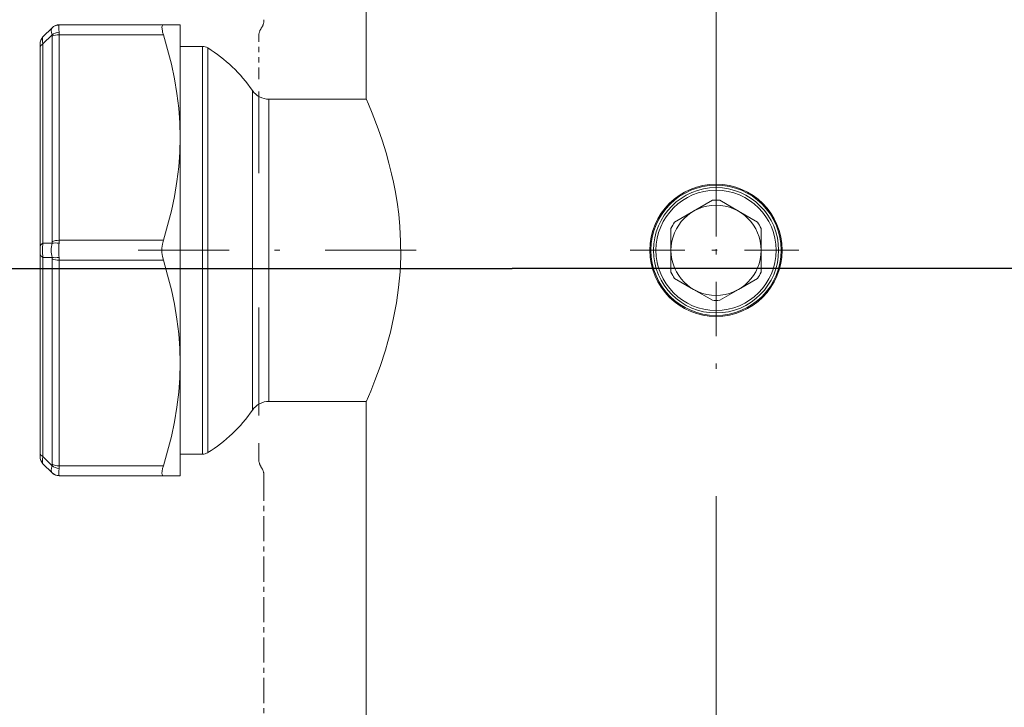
# Model space of a CAD drawing. Header units: centimetres. Extents: x -122 to 72759, y 3298 to 43172.
# Tile 236 of 243: x 31912 to 31931, y 17223 to 17236. Entities that reach past the tile are written whole.
import ezdxf
from ezdxf.lldxf.tags import DXFTag

# ---------------------------------------------------------------- set-up
doc = ezdxf.new("R2010")
doc.units = ezdxf.units.CM
doc.header["$MEASUREMENT"] = 0
for name, pattern in [('DASHDOT', [25.4, 12.7, -6.35, 0, -6.35]), ('DASHSPACE', [30, 12, -18]), ('MITTE', [2, 1.25, -0.25, 0.25, -0.25])]:
    doc.linetypes.add(name, pattern=pattern)
doc.layers.get('0').update_dxf_attribs({"lineweight": 5})
doc.layers.add('IS_Zasilanie', color=1, linetype='SOLID', lineweight=35)
tags = doc.linetypes.add('SOLID', pattern=[10, 10, 0]).pattern_tags.tags
tags[6:7] = [DXFTag(74, 4), DXFTag(75, 0), DXFTag(340, '0'), DXFTag(46, 0.0), DXFTag(50, 0.0), DXFTag(44, 0.0), DXFTag(45, 0.0)]
tags[4:5] = [DXFTag(74, 4), DXFTag(75, 0), DXFTag(340, '0'), DXFTag(46, 0.0), DXFTag(50, 0.0), DXFTag(44, 0.0), DXFTag(45, 0.0)]

# ---------------------------------------------------------------- blocks, each defined once
blk = doc.blocks.new('G$C87052DC9')
at = {"color": 7, "linetype": 'DASHDOT', "lineweight": 13}
blk.add_line((-34.5, -52.08), (-34.5, 105.507), dxfattribs=at)
at = {"color": 7, "lineweight": 13}
for p, q in [((-51.963, 83.066), (-51.963, 88.004)), ((-67.653, 86.601), (-68.104, 86.15)), ((-67.653, 86.601), (-67.646, 86.607)), ((-67.299, 86.74), (-67.293, 86.754)), ((-62.094, 86.754), (-67.293, 86.754)), ((-62.094, 86.754), (-61.25, 86.754)), ((-61.25, 86.754), (-61.25, 85.111)), ((-67.653, 86.247), (-68.104, 85.796)), ((-67.646, 75.93), (-67.646, 86.18)), ((-67.293, 76.004), (-67.293, 86.254)), ((-62.094, 86.254), (-67.293, 86.254)), ((-68.25, 85.62), (-68.25, 85.796)), ((-68.25, 85.62), (-68.25, 75.68)), ((-68.104, 85.796), (-68.104, 75.857)), ((-61.25, 85.673), (-60.139, 85.673)), ((-60.139, 84.428), (-60.139, 85.673)), ((-59.876, 84.362), (-59.876, 85.598)), ((-61.25, 85.111), (-61.25, 81.129)), ((-60.139, 65.334), (-60.139, 84.428)), ((-59.876, 65.409), (-59.876, 84.362)), ((-57.645, 82.498), (-57.645, 83.474)), ((-56.821, 82.118), (-56.821, 83.041)), ((-56.821, 83.041), (-51.952, 83.041)), ((-57.645, 67.533), (-57.645, 82.498)), ((-56.821, 67.966), (-56.821, 82.118)), ((-61.25, 81.129), (-61.25, 69.879)), ((-35.625, 77.452), (-34.681, 77.997)), ((-34.319, 77.997), (-33.375, 77.452)), ((-36.569, 76.907), (-35.625, 77.452)), ((-33.375, 77.452), (-32.431, 76.907)), ((-36.75, 75.504), (-36.75, 76.593)), ((-32.25, 76.593), (-32.25, 75.504)), ((-67.653, 75.857), (-68.104, 75.857)), ((-62.094, 76.004), (-67.293, 76.004)), ((-68.25, 75.327), (-68.25, 75.68)), ((-68.25, 75.327), (-68.25, 65.387)), ((-36.75, 74.414), (-36.75, 75.504)), ((-32.25, 75.504), (-32.25, 74.414)), ((-68.104, 75.15), (-68.104, 65.211)), ((-67.653, 75.15), (-68.104, 75.15)), ((-67.646, 64.827), (-67.646, 75.077)), ((-67.293, 64.754), (-67.293, 75.004)), ((-62.094, 75.004), (-67.293, 75.004)), ((-35.625, 73.555), (-36.569, 74.1)), ((-32.431, 74.1), (-33.375, 73.555)), ((-34.681, 73.01), (-35.625, 73.555)), ((-33.375, 73.555), (-34.319, 73.01)), ((-61.25, 69.879), (-61.25, 64.254)), ((-56.821, 67.966), (-51.952, 67.966)), ((-51.963, 8.066), (-51.963, 67.941)), ((-68.25, 65.211), (-68.25, 65.387)), ((-67.653, 64.76), (-68.104, 65.211)), ((-61.25, 65.334), (-60.139, 65.334)), ((-67.653, 64.407), (-68.104, 64.857)), ((-67.646, 64.4), (-67.653, 64.407)), ((-62.094, 64.754), (-67.293, 64.754)), ((-67.293, 64.254), (-67.299, 64.267)), ((-62.094, 64.254), (-67.293, 64.254)), ((-61.25, 64.254), (-62.094, 64.254))]:
    blk.add_line(p, q, dxfattribs=at)
at = {"color": 7, "linetype": 'MITTE', "lineweight": 5, "ltscale": 0.042272}
blk.add_line((-57.335, 86.16), (-57.335, 84.469), dxfattribs=at)
at = {"color": 7, "linetype": 'DASHSPACE', "lineweight": 13, "ltscale": 0.034959}
blk.add_line((-57.335, 84.469), (-57.335, 83.07), dxfattribs=at)
at = {"color": 7, "linetype": 'DASHSPACE', "lineweight": 13, "ltscale": 0.371904}
blk.add_line((-57.335, 68.194), (-57.335, 83.07), dxfattribs=at)
at = {"color": 7, "linetype": 'DASHDOT', "lineweight": 13, "ltscale": 0.2145}
for p, q in [((-34.5, 71.214), (-34.5, 79.794)), ((-38.79, 75.504), (-30.21, 75.504))]:
    blk.add_line(p, q, dxfattribs=at)
at = {"color": 7, "linetype": 'DASHDOT', "lineweight": 13, "ltscale": 0.3579}
blk.add_line((-63.358, 75.504), (-49.042, 75.504), dxfattribs=at)
at = {"color": 7, "linetype": 'DASHSPACE', "lineweight": 13, "ltscale": 0.07723}
blk.add_line((-57.335, 68.194), (-57.335, 65.105), dxfattribs=at)
at = {"color": 7, "linetype": 'MITTE', "lineweight": 5}
blk.add_line((-57.072, 64.257), (-57.072, 12.007), dxfattribs=at)
at = {"color": 7, "lineweight": 13}
for points in [[(-62.141, 86.428), (-62.161, 86.544), (-62.165, 86.641), (-62.158, 86.689), (-62.144, 86.725), (-62.123, 86.746), (-62.094, 86.754)], [(-68.104, 85.796), (-68.12, 85.915), (-68.128, 86.019), (-68.124, 86.099), (-68.112, 86.138), (-68.104, 86.15)], [(-61.25, 81.129), (-61.268, 81.858), (-61.323, 82.588), (-61.413, 83.323), (-61.538, 84.061), (-61.693, 84.787), (-61.879, 85.518), (-62.094, 86.254)], [(-51.963, 83.066), (-51.849, 82.799), (-51.665, 82.352), (-51.366, 81.562), (-51.169, 80.992), (-50.973, 80.362), (-50.831, 79.857), (-50.698, 79.326), (-50.605, 78.911), (-50.52, 78.484), (-50.422, 77.901), (-50.343, 77.304), (-50.285, 76.696), (-50.246, 75.944), (-50.243, 75.189), (-50.276, 74.436), (-50.349, 73.649), (-50.457, 72.88), (-50.596, 72.137), (-50.76, 71.426), (-50.882, 70.961), (-51.011, 70.518), (-51.275, 69.703), (-51.529, 69.005), (-51.74, 68.47), (-51.963, 67.941)], [(-62.094, 76.004), (-61.879, 76.739), (-61.693, 77.47), (-61.538, 78.196), (-61.413, 78.934), (-61.323, 79.669), (-61.268, 80.399), (-61.25, 81.129)], [(-62.094, 75.004), (-62.139, 75.195), (-62.163, 75.399), (-62.163, 75.608), (-62.139, 75.812), (-62.094, 76.004)], [(-61.25, 69.879), (-61.268, 70.608), (-61.323, 71.338), (-61.413, 72.073), (-61.538, 72.811), (-61.693, 73.537), (-61.879, 74.268), (-62.094, 75.004)], [(-62.094, 64.754), (-61.879, 65.489), (-61.693, 66.22), (-61.538, 66.946), (-61.413, 67.684), (-61.323, 68.419), (-61.268, 69.149), (-61.25, 69.879)], [(-62.094, 64.254), (-62.123, 64.261), (-62.145, 64.283), (-62.16, 64.326), (-62.165, 64.387), (-62.157, 64.492), (-62.132, 64.617), (-62.094, 64.754)]]:
    blk.add_lwpolyline(points, dxfattribs=at)
for radius in [3.3, 3.25, 3.125, 3, 2.25]:
    blk.add_circle((-34.5, 75.504), radius, dxfattribs=at)
for centre, radius, start, end in [((-67.314, 86.26), 0.481, 88.2778, 134.8394), ((-67.293, 86.254), 0.5, 90, 135), ((-67.75, 85.796), 0.5, 135, 180), ((-67.973, 86.182), 0.326, 359.7028, 11.4813), ((-68.582, 86.257), 1.289, 359.8314, 5.7682), ((-60.064, 86.892), 2.127, 192.585, 197.4574), ((-60.139, 85.173), 0.5, 58.2635, 90), ((-63.822, 79.219), 7.5, 34.5583, 58.2635), ((-56.821, 84.041), 1, 214.5583, 270), ((-34.5, 75.504), 2.5, 85.8419, 94.1581), ((-34.5, 75.504), 2.5, 145.8419, 154.1581), ((-34.5, 75.504), 2.5, 25.8419, 34.1581), ((-65.551, 75.504), 2.577, 172.114, 187.8859), ((-66.076, 75.504), 1.616, 167.3607, 192.6394), ((-68.078, 75.932), 0.431, 349.9615, 359.7417), ((-63.069, 75.504), 4.245, 175.2227, 184.7772), ((-69, 76.007), 1.707, 354.9602, 359.8818), ((-68.078, 75.075), 0.431, 0.2609, 10.041), ((-69, 75), 1.707, 0.1182, 5.0398), ((-34.5, 75.504), 2.5, 205.8419, 214.1581), ((-34.5, 75.504), 2.5, 325.8419, 334.1581), ((-34.5, 75.504), 2.5, 265.8419, 274.1581), ((-56.821, 66.966), 1, 90, 145.4417), ((-63.822, 71.788), 7.5, 301.7365, 325.4417), ((-60.139, 65.834), 0.5, 270, 301.7365), ((-67.75, 65.211), 0.5, 179.9998, 224.9999), ((-67.973, 64.825), 0.326, 348.5157, 0.294), ((-67.314, 64.748), 0.481, 225.1606, 271.7223), ((-67.293, 64.754), 0.5, 225, 270), ((-68.582, 64.75), 1.289, 354.2318, 0.1686)]:
    blk.add_arc(centre, radius, start, end, dxfattribs=at)
at = {"color": 7, "linetype": 'DASHSPACE', "lineweight": 13}
for centre, start, end in [((-56.585, 86.16), 145.5886, 179.9999), ((-57.822, 87.007), 325.5885, 359.9997), ((-56.585, 65.105), 180.0001, 214.4115), ((-57.822, 64.257), 0.0004, 34.4116)]:
    blk.add_arc(centre, 0.75, start, end, dxfattribs=at)
at = {"color": 7, "lineweight": 13}
for centre, major_axis, ratio, start_param, end_param in [((-67.085, 85.753), (-0.553, 0.859), 0.290653, 0.062955, 0.785477), ((-67.086, 85.755), (-0.2, 0.998), 0.109931, 0.140336, 0.863802), ((-67.299, 86.07), (-0.489, -0.102), 0.625214, 4.582633, 5.381078), ((-67.293, 86.004), (-0.5, 0), 0.5, 4.712389, 5.497787), ((-67.75, 85.62), (0.5, 0), 0.5, 2.356195, 3.141593), ((-67.75, 75.68), (0.5, 0), 0.5, 2.356194, 3.141593), ((-67.299, 75.68), (-0.493, 0.085), 0.349028, 4.772583, 5.571028), ((-67.293, 75.754), (-0.5, 0), 0.5, 4.712389, 5.497787), ((-67.75, 75.327), (0.5, 0), 0.5, 3.14159, 3.926988), ((-67.299, 75.327), (-0.493, -0.085), 0.34903, 0.712155, 1.510601), ((-67.293, 75.254), (-0.5, 0), 0.5, 0.785398, 1.570796), ((-67.75, 65.387), (0.5, 0), 0.5, 3.141593, 3.926991), ((-67.75, 65.917), (0.342, 1.067), 0.150368, 2.341182, 3.064359), ((-67.086, 65.254), (0.553, 0.859), 0.290716, 2.355901, 3.078608), ((-67.299, 64.937), (-0.489, 0.102), 0.625214, 0.902108, 1.700553), ((-67.293, 65.004), (-0.5, 0), 0.5, 0.785398, 1.570796), ((-67.086, 65.253), (0.2, 0.999), 0.10987, 2.278385, 3.001359)]:
    blk.add_ellipse(centre, major_axis=major_axis, ratio=ratio, start_param=start_param, end_param=end_param, dxfattribs=at)

msp = doc.modelspace()

# ---------------------------------------------------------------- linework, layer by layer
at = {"layer": 'IS_Zasilanie'}
msp.add_line((31873.48269, 17231.46809), (31969.6568, 17231.55835), dxfattribs=at)

# ---------------------------------------------------------------- block references
at = {"xscale": 0.3907495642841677, "yscale": 0.3907495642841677, "zscale": 0.3907495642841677}
msp.add_blockref('G$C87052DC9', (31938.98374, 17202.36486), dxfattribs=at)

doc.saveas('drawing.dxf')
